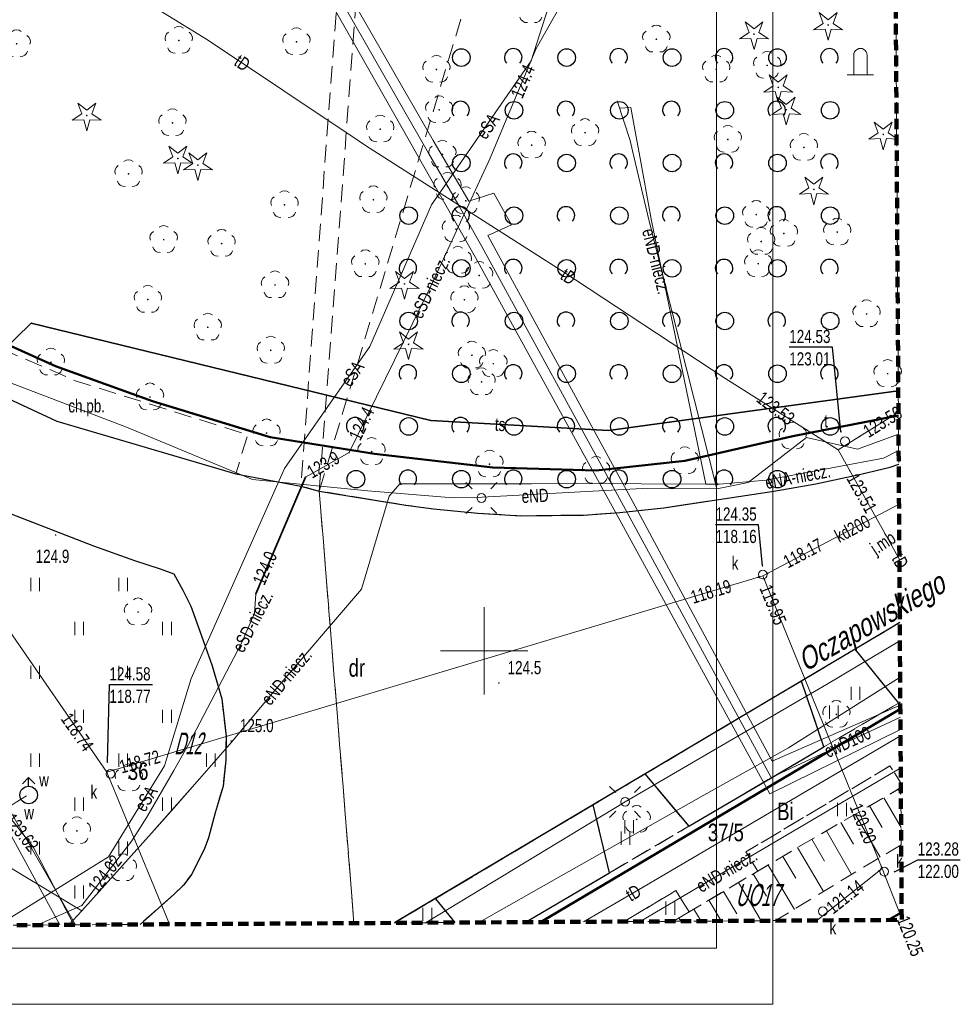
# Model space of a CAD drawing. Header units: millimetres. Extents: x 7464056 to 7464277, y 5957530 to 5957827.
# Tile 15 of 22: x 7464224 to 7464277, y 5957530 to 5957586. Entities that reach past the tile are written whole.
import ezdxf
from ezdxf.enums import TextEntityAlignment as Align

# ---------------------------------------------------------------- set-up
doc = ezdxf.new("R2010")
doc.units = ezdxf.units.MM
doc.header["$MEASUREMENT"] = 0
for name, pattern in [('1.0_0.5', [1.5, 1, -0.5]), ('1.5_0.5', [2, 1.5, -0.5]), ('2', [0.9, 0.6, -0.3]), ('219-500', [0]), ('egug-500', [1, 0.5, -0.5])]:
    doc.linetypes.add(name, pattern=pattern)
doc.layers.get('0').update_dxf_attribs({"color": 2, "linetype": 'CONTINUOUS', "lineweight": 0, "plot": 0})
for name, color, linetype in [('000 Inne (niezydentyfikowane)', 7, 'CONTINUOUS'), ('203-punkt graniczny', 7, 'CONTINUOUS'), ('210-oznaczenie konturu użytku gruntowego', 7, 'CONTINUOUS'), ('218-kontur użytku gruntowego', 7, 'CONTINUOUS'), ('312-budynek ewidencyjny', 7, 'CONTINUOUS'), ('320-blok - kondygnacja nadziemna', 7, 'CONTINUOUS'), ('994-Nazwa ulicy', 7, 'CONTINUOUS'), ('chodnik', 7, 'CONTINUOUS'), ('chodnik-Atr17', 7, 'CONTINUOUS'), ('drzewo iglaste', 7, 'CONTINUOUS'), ('drzewo liściaste', 7, 'CONTINUOUS'), ('hydrant', 7, 'CONTINUOUS'), ('hydrant-Atr17', 7, 'CONTINUOUS'), ('jezdnia', 7, 'CONTINUOUS'), ('jezdnia-Atr17', 7, 'CONTINUOUS'), ('krawężnik', 7, 'CONTINUOUS'), ('latarnia', 7, 'CONTINUOUS'), ('obudowa ochronna przewodu', 7, 'CONTINUOUS'), ('pikieta naturalna', 7, 'CONTINUOUS'), ('pikieta naturalna-Atr2', 7, 'CONTINUOUS'), ('pikieta sztuczna', 7, 'CONTINUOUS'), ('pikieta sztuczna-Atr2', 7, 'CONTINUOUS'), ('pomnik', 7, 'CONTINUOUS'), ('przewód ciepłowniczy', 7, 'CONTINUOUS'), ('przewód ciepłowniczy-Atr1', 7, 'CONTINUOUS'), ('przewód elektroenergetyczny podziemny', 7, 'CONTINUOUS'), ('przewód elektroenergetyczny podziemny-Atr1', 7, 'CONTINUOUS'), ('przewód gazowy', 7, 'CONTINUOUS'), ('przewód kanalizacyjny', 7, 'CONTINUOUS'), ('przewód kanalizacyjny-Atr1', 7, 'CONTINUOUS'), ('przewód telekomunikacyjny podziemny', 7, 'CONTINUOUS'), ('przewód telekomunikacyjny podziemny-Atr1', 7, 'CONTINUOUS'), ('przewód wodociągowy', 7, 'CONTINUOUS'), ('rzedna', 7, 'CONTINUOUS'), ('rzedna-Atr2', 7, 'CONTINUOUS'), ('rzedna-Atr3', 7, 'CONTINUOUS'), ('SIATKA_KWADRATOW', 7, 'CONTINUOUS'), ('skarpa nieumocniona', 7, 'CONTINUOUS'), ('studnia kanalizacyjna', 7, 'CONTINUOUS'), ('studnia kanalizacyjna-Atr17', 7, 'CONTINUOUS'), ('trawnik', 7, 'CONTINUOUS'), ('właz do komory lub kanału - okrągły', 7, 'CONTINUOUS'), ('właz do komory lub kanału - okrągły-Atr17', 7, 'CONTINUOUS'), ('zadrzewienie  zakrzewienie', 7, 'CONTINUOUS'), ('Zakres', 7, 'CONTINUOUS'), ('zasuwa lub zawór-Atr17', 7, 'CONTINUOUS')]:
    doc.layers.add(name, color=color, linetype=linetype)
for name, color, linetype, lineweight in [('211-numer działki ewidencyjnej', 3, 'CONTINUOUS', 30), ('219-działka ewidencyjna', 3, 'CONTINUOUS', 30), ('__A-Tabelka', 7, 'CONTINUOUS', 18)]:
    doc.layers.add(name, color=color, linetype=linetype, lineweight=lineweight)
doc.styles.get("Standard").update_dxf_attribs({"font": 'Working1250', "width": 0.75})

# ---------------------------------------------------------------- blocks, each defined once
blk = doc.blocks.new('203')
at = {"linetype": 'Continuous', "lineweight": 0}
h = blk.add_hatch(color=0, dxfattribs=at)
edge = h.paths.add_edge_path()
edge.add_arc((0, 0), 0.045, 0, 360)
blk = doc.blocks.new('PW01')
at = {"linetype": 'Continuous', "lineweight": 13}
h = blk.add_hatch(color=0, dxfattribs=at)
edge = h.paths.add_edge_path()
edge.add_arc((0, 0), 0.045, 0, 360)
blk = doc.blocks.new('US15')
at = {"color": 0, "linetype": 'Continuous', "lineweight": 13}
blk.add_circle((0, 0), 0.25, dxfattribs=at)
blk = doc.blocks.new('TU04')
at = {"color": 0, "linetype": 'Continuous', "lineweight": 13}
for p, q in [((0, 0), (0, 0.75)), ((0.5, 0), (0.5, 0.75))]:
    blk.add_line(p, q, dxfattribs=at)
blk = doc.blocks.new('OP021')
at = {"linetype": 'Continuous', "lineweight": 13}
h = blk.add_hatch(color=0, dxfattribs=at)
edge = h.paths.add_edge_path()
edge.add_arc((0, 0), 0.05, 0, 360)
at = {"color": 0, "linetype": 'Continuous', "lineweight": 13}
for centre, start, end in [((0, 0.4), 49.272, 130.728), ((-0.38, 0.124), 121.308, 202.548), ((0.38, 0.124), 337.452, 58.692), ((-0.235, -0.324), 193.221, 274.871), ((0.235, -0.324), 265.129, 346.779)]:
    blk.add_arc(centre, 0.4, start, end, dxfattribs=at)
blk = doc.blocks.new('SM01')
at = {"color": 0, "linetype": 'Continuous', "lineweight": 13}
for p, q in [((-0.53, 0.531), (-0.883, 0.884)), ((0.531, 0.531), (0.884, 0.884)), ((-0.53, -0.53), (-0.883, -0.883)), ((0.531, -0.53), (0.884, -0.883))]:
    blk.add_line(p, q, dxfattribs=at)
blk.add_circle((0, 0), 0.25, dxfattribs=at)
blk = doc.blocks.new('OP011')
at = {"linetype": 'Continuous', "lineweight": 13}
h = blk.add_hatch(color=0, dxfattribs=at)
edge = h.paths.add_edge_path()
edge.add_arc((0, 0), 0.05, 0, 360)
at = {"color": 0, "linetype": 'Continuous', "lineweight": 13}
for p, q in [((-0.283, 0.093), (-0.512, 0.706)), ((-0.512, 0.706), (0, 0.299)), ((0, 0.299), (0.512, 0.706)), ((0.512, 0.706), (0.283, 0.093)), ((-0.828, -0.268), (-0.283, 0.093)), ((0.283, 0.093), (0.828, -0.268)), ((-0.175, -0.24), (-0.828, -0.268)), ((0, -0.87), (-0.175, -0.24)), ((0.175, -0.24), (0, -0.87)), ((0.828, -0.268), (0.175, -0.24))]:
    blk.add_line(p, q, dxfattribs=at)
blk = doc.blocks.new('SUWH')
at = {"color": 0, "linetype": 'Continuous'}
for p in [(-0.354, 0.646), (0, 0.5), (0.354, 0.646)]:
    blk.add_line(p, (0, 1), dxfattribs=at)
blk.add_circle((0, 0), 0.5, dxfattribs=at)
blk = doc.blocks.new('OO04')
at = {"color": 0, "linetype": 'Continuous', "lineweight": 13}
for p, q in [((-0.375, 0), (-0.375, 1.1)), ((0.375, 0), (0.375, 1.1)), ((-0.375, 0), (-0.75, 0)), ((0, 0), (-0.375, 0)), ((0.375, 0), (0, 0)), ((0.375, 0), (0.75, 0))]:
    blk.add_line(p, q, dxfattribs=at)
blk.add_arc((0, 1.124), 0.376, 356.305, 183.695, dxfattribs=at)
blk = doc.blocks.new('OTZK1')
at = {"color": 0, "linetype": 'Continuous'}
blk.add_circle((0, 0), 0.5, dxfattribs=at)
blk = doc.blocks.new('OTZK2')
at = {"color": 0, "linetype": 'Continuous'}
blk.add_arc((0, 0), 0.5, 318.85, 221.162, dxfattribs=at)
blk = doc.blocks.new('US22')
at = {"color": 0, "linetype": 'Continuous', "lineweight": 13}
blk.add_circle((0, 0), 0.25, dxfattribs=at)

msp = doc.modelspace()

# ---------------------------------------------------------------- linework, layer by layer
at = {"layer": '000 Inne (niezydentyfikowane)', "color": 7, "linetype": 'Continuous', "lineweight": 13}
for p, q in [((7464272.75, 5957541.64), (7464273.736, 5957539.934)), ((7464273.56, 5957542.11), (7464273.723, 5957541.829)), ((7464271.94, 5957541.17), (7464272.65, 5957539.95)), ((7464271.12, 5957540.7), (7464272.54, 5957538.25)), ((7464270.31, 5957540.23), (7464271.02, 5957539)), ((7464269.49, 5957539.75), (7464270.92, 5957537.27)), ((7464268.66, 5957539.28), (7464269.38, 5957538.03)), ((7464267, 5957538.3), (7464267.74, 5957537.05)), ((7464267.83, 5957538.8), (7464269.31, 5957536.29)), ((7464266.16, 5957537.8), (7464267.66, 5957535.28)), ((7464265.32, 5957537.31), (7464266.07, 5957536.04)), ((7464264.48, 5957536.81), (7464265.774, 5957534.633)), ((7464263.63, 5957536.3), (7464264.39, 5957535.03)), ((7464262.79, 5957535.8), (7464263.489, 5957534.619)), ((7464261.94, 5957535.3), (7464262.348, 5957534.612)), ((7464261.08, 5957534.79), (7464261.19, 5957534.606))]:
    msp.add_line(p, q, dxfattribs=at)
at = {"layer": '000 Inne (niezydentyfikowane)', "color": 56, "linetype": 'Continuous', "lineweight": 50, "flags": 128}
for points in [[(7464273.583, 5957563.4), (7464267.57, 5957562.22), (7464261.42, 5957560.82), (7464256.37, 5957560.26), (7464250.5, 5957560.44), (7464243.75, 5957561.22), (7464237.82, 5957562.16), (7464231.12, 5957564.22), (7464225.6, 5957566.21), (7464220.31, 5957568.58), (7464215.369, 5957570.98), (7464209.991, 5957575.1), (7464205.521, 5957578.87), (7464201.941, 5957582.25), (7464198.51, 5957586.21), (7464195.97, 5957590.71), (7464195.967, 5957590.719), (7464194.89, 5957593.94), (7464248.534, 5957622.926), (7464256.633, 5957609.097), (7464273.22, 5957619.103)], [(7464222.136, 5957534.374), (7464215.369, 5957570.98), (7464220.31, 5957568.58), (7464225.6, 5957566.21), (7464231.12, 5957564.22), (7464237.82, 5957562.16), (7464243.75, 5957561.22), (7464250.5, 5957560.44), (7464256.37, 5957560.26), (7464261.42, 5957560.82), (7464267.57, 5957562.22), (7464273.583, 5957563.4)], [(7464273.692, 5957546.698), (7464253.211, 5957534.558)]]:
    msp.add_lwpolyline(points, dxfattribs=at)
at = {"layer": '000 Inne (niezydentyfikowane)', "color": 56, "linetype": 'Continuous', "lineweight": 13, "flags": 128}
msp.add_lwpolyline([(7464253.211, 5957534.558), (7464273.692, 5957546.698)], dxfattribs=at)
at = {"layer": '218-kontur użytku gruntowego', "color": 3, "linetype": 'egug-500', "lineweight": 18, "flags": 128}
for points in [[(7464220.31, 5957568.58), (7464225.6, 5957566.21)], [(7464225.6, 5957566.21), (7464220.31, 5957568.58)], [(7464225.6, 5957566.21), (7464231.12, 5957564.22)], [(7464231.12, 5957564.22), (7464225.6, 5957566.21)], [(7464231.12, 5957564.22), (7464237.82, 5957562.16)], [(7464237.82, 5957562.16), (7464231.12, 5957564.22)], [(7464267.57, 5957562.22), (7464273.583, 5957563.4)], [(7464273.583, 5957563.4), (7464267.57, 5957562.22)], [(7464237.82, 5957562.16), (7464243.75, 5957561.22)], [(7464243.75, 5957561.22), (7464237.82, 5957562.16)], [(7464261.42, 5957560.82), (7464267.57, 5957562.22)], [(7464267.57, 5957562.22), (7464261.42, 5957560.82)], [(7464243.75, 5957561.22), (7464250.5, 5957560.44)], [(7464250.5, 5957560.44), (7464243.75, 5957561.22)], [(7464256.37, 5957560.26), (7464261.42, 5957560.82)], [(7464261.42, 5957560.82), (7464256.37, 5957560.26)], [(7464250.5, 5957560.44), (7464256.37, 5957560.26)], [(7464256.37, 5957560.26), (7464250.5, 5957560.44)], [(7464244.892, 5957534.509), (7464273.14, 5957551.3)], [(7464273.14, 5957551.3), (7464244.892, 5957534.509)], [(7464273.14, 5957551.3), (7464273.66, 5957551.604)], [(7464273.66, 5957551.604), (7464273.14, 5957551.3)]]:
    msp.add_lwpolyline(points, dxfattribs=at)
at = {"layer": '219-działka ewidencyjna', "linetype": '219-500', "flags": 128}
for points in [[(7464225.6, 5957566.21), (7464220.31, 5957568.58)], [(7464231.12, 5957564.22), (7464225.6, 5957566.21)], [(7464237.82, 5957562.16), (7464231.12, 5957564.22)], [(7464273.583, 5957563.4), (7464267.57, 5957562.22)], [(7464243.75, 5957561.22), (7464237.82, 5957562.16)], [(7464267.57, 5957562.22), (7464261.42, 5957560.82)], [(7464250.5, 5957560.44), (7464243.75, 5957561.22)], [(7464261.42, 5957560.82), (7464256.37, 5957560.26)], [(7464256.37, 5957560.26), (7464250.5, 5957560.44)], [(7464273.14, 5957551.3), (7464244.892, 5957534.509)], [(7464273.66, 5957551.604), (7464273.14, 5957551.3)]]:
    msp.add_lwpolyline(points, dxfattribs=at)
at = {"layer": '312-budynek ewidencyjny', "color": 7, "linetype": 'Continuous', "lineweight": 50, "flags": 128}
msp.add_lwpolyline([(7464273.027, 5957534.676), (7464273.767, 5957535.11)], dxfattribs=at)
at = {"layer": '320-blok - kondygnacja nadziemna', "color": 7, "linetype": 'Continuous', "lineweight": 18, "flags": 128}
msp.add_lwpolyline([(7464273.027, 5957534.676), (7464273.767, 5957535.11)], dxfattribs=at)
at = {"layer": '__A-Tabelka', "ltscale": 5}
for points in [[(7464266.428, 5957826.876), (7464056.428, 5957826.876), (7464056.428, 5957529.876), (7464266.428, 5957529.876)], [(7464263.228, 5957823.676), (7464072.628, 5957823.676), (7464072.628, 5957533.076), (7464263.228, 5957533.076)]]:
    msp.add_lwpolyline(points, close=True, dxfattribs=at)
at = {"layer": 'chodnik', "color": 7, "linetype": '1.0_0.5', "lineweight": 18, "flags": 128}
for points in [[(7464240.61, 5957559.1), (7464244.81, 5957614.89), (7464244.19, 5957623.96), (7464243.06, 5957623.36), (7464243.69, 5957614.81), (7464239.56, 5957559.38)], [(7464220.07, 5957565.67), (7464225.66, 5957563.07), (7464235.85, 5957560.07), (7464236.54, 5957562.3), (7464226.72, 5957565.38), (7464221.13, 5957567.79)]]:
    msp.add_lwpolyline(points, close=True, dxfattribs=at)
for points in [[(7464273.689, 5957547.088), (7464273.59, 5957547.03), (7464269.34, 5957544.53), (7464266.28, 5957542.73), (7464261.65, 5957540.01), (7464257.13, 5957537.36), (7464252.35, 5957534.553)], [(7464257.97, 5957534.586), (7464260.91, 5957536.35), (7464261.67, 5957535.14), (7464265.58, 5957537.46), (7464264.9, 5957538.55), (7464273.1, 5957543.45), (7464273.719, 5957542.484)]]:
    msp.add_lwpolyline(points, dxfattribs=at)
at = {"layer": 'jezdnia', "color": 7, "linetype": '1.5_0.5', "lineweight": 18, "flags": 128}
for points in [[(7464242.586, 5957534.495), (7464240.61, 5957559.1), (7464239.56, 5957559.38), (7464235.85, 5957560.07), (7464225.66, 5957563.07), (7464220.07, 5957565.67), (7464217.1, 5957567.15), (7464215.35, 5957568.13), (7464213.87, 5957569.14), (7464211.66, 5957570.44), (7464210.18, 5957571.38), (7464208.29, 5957572.78), (7464206.24, 5957574.48), (7464204.25, 5957576.69), (7464201.87, 5957579.06), (7464200.34, 5957580.58), (7464198.79, 5957581.93), (7464196.91, 5957584.14), (7464196.84, 5957584.25), (7464195.51, 5957586.18), (7464194.52, 5957587.98), (7464193.96, 5957589.66), (7464193.96, 5957591.03), (7464194.3, 5957592.24), (7464195.46, 5957593.87), (7464193.53, 5957597.77), (7464192.49, 5957597.4), (7464191.04, 5957597.43), (7464190.04, 5957597.51), (7464189.06, 5957597.8), (7464187.91, 5957598.58), (7464187.01, 5957599.52), (7464185.58, 5957601.93), (7464180.91, 5957609.95), (7464176.66, 5957617.25), (7464176.11, 5957618.89), (7464176.11, 5957620.7), (7464176.63, 5957622.32), (7464174.2, 5957626.36), (7464172.67, 5957626.42), (7464171.61, 5957626.96), (7464170.7, 5957627.74), (7464169.84, 5957628.75), (7464166.58, 5957634.38), (7464160.16, 5957645.36), (7464159.53, 5957646.36), (7464159.16, 5957647.83), (7464159.19, 5957649.1), (7464159.45, 5957650.3), (7464160.02, 5957651.39), (7464161.02, 5957652.43), (7464159.37, 5957655.23), (7464158.8, 5957654.97), (7464157.83, 5957654.85), (7464156.56, 5957654.88), (7464155.16, 5957655.37), (7464154.15, 5957655.96), (7464153.27, 5957656.96), (7464152.31, 5957658.39), (7464148.38, 5957665.08), (7464144.09, 5957672.43), (7464138.71, 5957681.55), (7464138.51, 5957682.74), (7464138.71, 5957684.4), (7464139.31, 5957685.79), (7464139.83, 5957686.59), (7464136.07, 5957692.2), (7464134.95, 5957692.08), (7464133.41, 5957692.4), (7464132.27, 5957693.05), (7464131.56, 5957693.69), (7464130.73, 5957694.98), (7464126.37, 5957702.18), (7464126, 5957703.21), (7464125.81, 5957704.71), (7464126.06, 5957706.26), (7464126.54, 5957707.27), (7464127.1, 5957708.06), (7464130.958, 5957710.421)], [(7464200.14, 5957558.72), (7464200.09, 5957560.49), (7464200.68, 5957562.21), (7464201.54, 5957563.59), (7464202.57, 5957564.63), (7464204.23, 5957565.52), (7464206.6, 5957565.61), (7464207.62, 5957565.51), (7464208.24, 5957565.32), (7464209.37, 5957564.83), (7464210.62, 5957564.06), (7464213.5, 5957562.33), (7464216.41, 5957560.66), (7464222.77, 5957557.91), (7464227.76, 5957555.97), (7464230.08, 5957555.14), (7464231.55, 5957554.66), (7464232.32, 5957554.38), (7464232.84, 5957553.46), (7464233.3, 5957552.55), (7464233.62, 5957551.65), (7464234.52, 5957549.14), (7464235.06, 5957547.26), (7464235.3, 5957545.14), (7464235.28, 5957543.78), (7464235.13, 5957542.29), (7464234.69, 5957540.78), (7464234.3, 5957539.36), (7464234.06, 5957538.68), (7464233.33, 5957537.27), (7464232.89, 5957536.68), (7464232.32, 5957536.12), (7464230.405, 5957534.423)], [(7464273.601, 5957560.619), (7464273.11, 5957560.46), (7464271.44, 5957560.05), (7464268.88, 5957559.5), (7464266.49, 5957559.09), (7464260.23, 5957558.14), (7464257.73, 5957557.87), (7464255.65, 5957557.73), (7464252.08, 5957557.69), (7464249.64, 5957557.83), (7464247.11, 5957558.08), (7464245.53, 5957558.3), (7464242.23, 5957558.83), (7464240.61, 5957559.1), (7464242.586, 5957534.495)], [(7464244.897, 5957534.509), (7464245.05, 5957534.6), (7464273.14, 5957551.3), (7464273.66, 5957551.604)], [(7464273.66, 5957551.604), (7464273.14, 5957551.3), (7464271.11, 5957550.09), (7464273.59, 5957547.03), (7464273.689, 5957547.088)], [(7464256.2, 5957541.23), (7464247.22, 5957535.89), (7464248.331, 5957534.529)], [(7464252.35, 5957534.553), (7464257.13, 5957537.36), (7464256.2, 5957541.23)]]:
    msp.add_lwpolyline(points, dxfattribs=at)
msp.add_lwpolyline([(7464268.06, 5957548.28), (7464259.15, 5957542.99), (7464261.65, 5957540.01), (7464266.28, 5957542.73), (7464269.34, 5957544.53)], close=True, dxfattribs=at)
at = {"layer": 'krawężnik', "color": 7, "linetype": 'Continuous', "lineweight": 25, "flags": 128}
for points in [[(7464195.46, 5957593.87), (7464194.3, 5957592.24), (7464193.96, 5957591.03), (7464193.96, 5957589.66), (7464194.52, 5957587.98), (7464195.51, 5957586.18), (7464196.84, 5957584.25), (7464196.91, 5957584.14), (7464198.79, 5957581.93), (7464200.34, 5957580.58), (7464201.87, 5957579.06), (7464204.25, 5957576.69), (7464206.24, 5957574.48), (7464208.29, 5957572.78), (7464210.18, 5957571.38), (7464211.66, 5957570.44), (7464213.87, 5957569.14), (7464215.35, 5957568.13), (7464217.1, 5957567.15), (7464220.07, 5957565.67), (7464225.66, 5957563.07), (7464235.85, 5957560.07), (7464239.56, 5957559.38), (7464240.61, 5957559.1)], [(7464240.61, 5957559.1), (7464242.23, 5957558.83), (7464245.53, 5957558.3), (7464247.11, 5957558.08), (7464249.64, 5957557.83), (7464252.08, 5957557.69), (7464255.65, 5957557.73), (7464257.73, 5957557.87), (7464260.23, 5957558.14), (7464266.49, 5957559.09), (7464268.88, 5957559.5), (7464271.44, 5957560.05), (7464273.11, 5957560.46), (7464273.601, 5957560.619)], [(7464222.77, 5957557.91), (7464227.76, 5957555.97), (7464230.08, 5957555.14), (7464231.55, 5957554.66), (7464232.32, 5957554.38), (7464232.84, 5957553.46), (7464233.3, 5957552.55), (7464233.62, 5957551.65), (7464234.52, 5957549.14), (7464235.06, 5957547.26), (7464235.3, 5957545.14), (7464235.28, 5957543.78), (7464235.13, 5957542.29), (7464234.69, 5957540.78), (7464234.3, 5957539.36), (7464234.06, 5957538.68), (7464233.33, 5957537.27), (7464232.89, 5957536.68), (7464232.32, 5957536.12), (7464230.405, 5957534.423)], [(7464273.66, 5957551.604), (7464273.14, 5957551.3), (7464245.05, 5957534.6), (7464244.897, 5957534.509)], [(7464271.11, 5957550.09), (7464273.59, 5957547.03), (7464273.689, 5957547.088)], [(7464259.15, 5957542.99), (7464261.65, 5957540.01), (7464266.28, 5957542.73), (7464269.34, 5957544.53), (7464268.06, 5957548.28)], [(7464252.35, 5957534.553), (7464257.13, 5957537.36), (7464256.2, 5957541.23)], [(7464247.22, 5957535.89), (7464248.331, 5957534.529)]]:
    msp.add_lwpolyline(points, dxfattribs=at)
at = {"layer": 'obudowa ochronna przewodu', "color": 7, "linetype": 'Continuous', "lineweight": 35, "flags": 128}
for points in [[(7464273.574, 5957564.802), (7464257.08, 5957562.54), (7464246.96, 5957563.12), (7464224.21, 5957568.66), (7464196.9, 5957541.96), (7464194.53, 5957540.62), (7464196.178, 5957534.221)], [(7464273.574, 5957564.802), (7464257.08, 5957562.54), (7464246.96, 5957563.12), (7464224.21, 5957568.66), (7464196.9, 5957541.96), (7464194.53, 5957540.62), (7464196.178, 5957534.221)], [(7464273.574, 5957564.802), (7464257.08, 5957562.54), (7464246.96, 5957563.12), (7464224.21, 5957568.66), (7464196.9, 5957541.96), (7464194.53, 5957540.62), (7464196.178, 5957534.221)], [(7464273.574, 5957564.802), (7464257.08, 5957562.54), (7464246.96, 5957563.12), (7464224.21, 5957568.66), (7464196.9, 5957541.96), (7464194.53, 5957540.62), (7464196.178, 5957534.221)], [(7464237, 5957553.24), (7464239.83, 5957559.89)]]:
    msp.add_lwpolyline(points, dxfattribs=at)
at = {"layer": 'przewód ciepłowniczy', "color": 212, "linetype": 'Continuous', "lineweight": 18, "flags": 128}
for points in [[(7464273.69, 5957546.911), (7464266.4, 5957543.72), (7464258.46, 5957558.48), (7464250.21, 5957573.64), (7464251.55, 5957574.26), (7464250.54, 5957576.05), (7464249.13, 5957575.6), (7464247.1, 5957579.06), (7464239.37, 5957592.49), (7464232.49, 5957604.23), (7464232.32, 5957604.14), (7464217.13, 5957595.39)], [(7464273.695, 5957546.216), (7464266.33, 5957542.79), (7464257.93, 5957558.26), (7464249.86, 5957573.02), (7464248.55, 5957575.35), (7464246.83, 5957578.34), (7464238.87, 5957592.25), (7464236.62, 5957596.16), (7464233.17, 5957602.13), (7464232.31, 5957603.57), (7464227.83, 5957600.95), (7464217.48, 5957594.89), (7464215.57, 5957593.93), (7464210.66, 5957591.13), (7464200.58, 5957586.82), (7464197.32, 5957593.26)], [(7464196.5, 5957593.62), (7464200.42, 5957585.95), (7464210.89, 5957590.62), (7464217.83, 5957594.39), (7464232.12, 5957602.91), (7464232.32, 5957602.6), (7464232.82, 5957601.8), (7464245.73, 5957579.06), (7464246.17, 5957578.28), (7464249.5, 5957572.39), (7464257.4, 5957558.03), (7464266.26, 5957541.85), (7464273.699, 5957545.523)]]:
    msp.add_lwpolyline(points, dxfattribs=at)
at = {"layer": 'przewód elektroenergetyczny podziemny', "color": 1, "linetype": 'Continuous', "lineweight": 18, "flags": 128}
for points in [[(7464224.53, 5957534.389), (7464227.1, 5957535.51), (7464229.94, 5957539.18), (7464230.8, 5957540.53), (7464232.32, 5957543.18), (7464233.16, 5957544.66), (7464236.18, 5957550.44), (7464236.93, 5957552.14), (7464237, 5957553.24), (7464239.83, 5957559.89), (7464242.31, 5957561.29), (7464246.96, 5957570.77), (7464250.33, 5957578.05), (7464250.75, 5957579.06), (7464252.95, 5957584.3), (7464261.01, 5957598.51), (7464264.09, 5957603.25), (7464268.49, 5957607.37), (7464270.47, 5957607.71), (7464270.86, 5957608.37), (7464269.92, 5957609.95), (7464267.72, 5957610.31), (7464264.33, 5957617.08)], [(7464254.6, 5957589.65), (7464252.67, 5957583.59)], [(7464252.67, 5957583.59), (7464247, 5957575.39)], [(7464257.57, 5957581.32), (7464258.31, 5957579.06)], [(7464257.72, 5957580.89), (7464258.35, 5957580.93), (7464258.68, 5957579.06), (7464258.82, 5957578.36), (7464259.52, 5957574.49), (7464262.62, 5957559.49)], [(7464258.31, 5957579.06), (7464258.45, 5957578.47), (7464259.39, 5957574.46), (7464263.25, 5957559.23)], [(7464258.68, 5957579.06), (7464258.82, 5957578.36)], [(7464247, 5957575.39), (7464243.49, 5957567.33)], [(7464214.44, 5957569.66), (7464216.26, 5957568.72), (7464218.47, 5957567.39), (7464219.97, 5957566.49), (7464221.72, 5957565.76), (7464229.63, 5957562.73), (7464232.32, 5957561.61), (7464236.81, 5957559.75), (7464243.38, 5957559.11), (7464248.23, 5957558.72), (7464249.88, 5957558.75), (7464258.99, 5957559.25), (7464263.25, 5957559.23), (7464265.03, 5957559.58), (7464268.35, 5957562.14), (7464271.26, 5957561.49), (7464273.59, 5957562.34)], [(7464243.49, 5957567.33), (7464238.62, 5957560.38)], [(7464273.596, 5957561.406), (7464272.73, 5957560.96)], [(7464272.73, 5957560.96), (7464266.05, 5957559.71)], [(7464238.62, 5957560.38), (7464233.31, 5957548.43), (7464231.79, 5957543.45)], [(7464266.05, 5957559.71), (7464263.38, 5957559.49)], [(7464226.352, 5957534.399), (7464227.09, 5957535.2), (7464231.05, 5957539.62), (7464232.32, 5957541.05), (7464233.66, 5957542.56), (7464232.32, 5957541.05), (7464231.05, 5957539.62), (7464233.66, 5957542.56), (7464235.52, 5957544.69), (7464238.14, 5957547.81), (7464243.01, 5957553.52), (7464244.59, 5957558.8), (7464245.19, 5957559.51), (7464252.7, 5957559.51), (7464255.25, 5957559.52), (7464262.62, 5957559.49), (7464263.38, 5957559.49)], [(7464246.658, 5957534.52), (7464258.02, 5957541.4), (7464269.49, 5957548.09), (7464273.666, 5957550.578)], [(7464227.09, 5957535.2), (7464217.28, 5957541.1), (7464211.54, 5957544.52), (7464210.32, 5957545.57)], [(7464231.79, 5957543.45), (7464228.61, 5957538.28)], [(7464258.878, 5957534.592), (7464264.54, 5957537.93), (7464273.714, 5957543.337)], [(7464228.61, 5957538.28), (7464222.95, 5957534.77), (7464221.352, 5957534.37)]]:
    msp.add_lwpolyline(points, dxfattribs=at)
at = {"layer": 'przewód gazowy', "color": 52, "linetype": 'Continuous', "lineweight": 18, "flags": 128}
for points in [[(7464209.81, 5957563.66), (7464213.45, 5957557.42), (7464221.73, 5957543.31), (7464222.63, 5957540.98), (7464224.34, 5957538.8), (7464226.628, 5957534.401)], [(7464226.727, 5957534.402), (7464210.55, 5957562.6)]]:
    msp.add_lwpolyline(points, dxfattribs=at)
at = {"layer": 'przewód kanalizacyjny', "color": 34, "linetype": 'Continuous', "lineweight": 18, "flags": 128}
for points in [[(7464175.46, 5957556.7), (7464217.76, 5957558.67), (7464228.52, 5957543.1), (7464232.32, 5957544.24), (7464265.87, 5957554.27)], [(7464265.87, 5957554.27), (7464273.616, 5957558.359)], [(7464265.87, 5957554.27), (7464272.65, 5957537.61), (7464273.67, 5957535.05)], [(7464228.52, 5957543.1), (7464232.088, 5957534.433)], [(7464272.65, 5957537.61), (7464268.935, 5957534.651)]]:
    msp.add_lwpolyline(points, dxfattribs=at)
at = {"layer": 'przewód telekomunikacyjny podziemny', "color": 30, "linetype": 'Continuous', "lineweight": 18, "flags": 128}
for points in [[(7464212.63, 5957597.41), (7464213.07, 5957597.16), (7464228.01, 5957588.62), (7464232.32, 5957585.97), (7464234.24, 5957584.79), (7464242.83, 5957579.06), (7464243.25, 5957578.78), (7464254.41, 5957571.63), (7464263.69, 5957565.52), (7464270.15, 5957561.44)], [(7464273.574, 5957564.802), (7464257.08, 5957562.54), (7464246.96, 5957563.12), (7464224.21, 5957568.66), (7464196.9, 5957541.96), (7464194.53, 5957540.62), (7464196.178, 5957534.221)], [(7464273.636, 5957555.202), (7464270.15, 5957561.44), (7464273.582, 5957563.579)], [(7464255.652, 5957534.573), (7464258.79, 5957536.4), (7464273.702, 5957545.167)]]:
    msp.add_lwpolyline(points, dxfattribs=at)
at = {"layer": 'przewód wodociągowy', "color": 5, "linetype": 'Continuous', "lineweight": 18, "flags": 128}
for points in [[(7464216.4, 5957551.47), (7464218.66, 5957547.41), (7464222.37, 5957540.74), (7464225.31, 5957535.37), (7464225.841, 5957534.396)], [(7464249.7, 5957534.538), (7464254.39, 5957537.19), (7464262.5, 5957541.79), (7464267.33, 5957544.48), (7464273.68, 5957548.495)], [(7464222.37, 5957540.74), (7464223.35, 5957541.38), (7464223.94, 5957541.74)]]:
    msp.add_lwpolyline(points, dxfattribs=at)
at = {"layer": 'rzedna-Atr2', "color": 7, "flags": 128}
for points in [[(7464270.31, 5957562.47), (7464269.82, 5957567.29), (7464267.367, 5957567.29)], [(7464265.84, 5957554.84), (7464265.62, 5957557.18), (7464263.167, 5957557.18)], [(7464228.55, 5957543.66), (7464228.66, 5957548.08), (7464231.113, 5957548.08)], [(7464273.36, 5957537.42), (7464274.68, 5957538.11), (7464277.106, 5957538.11)]]:
    msp.add_lwpolyline(points, dxfattribs=at)
at = {"layer": 'SIATKA_KWADRATOW', "color": 7, "const_width": 0.065}
for points in [[(7464250, 5957547.5), (7464250, 5957552.5)], [(7464247.5, 5957550), (7464252.5, 5957550)]]:
    msp.add_lwpolyline(points, dxfattribs=at)
at = {"layer": 'SIATKA_KWADRATOW', "color": 7}
msp.add_point((7464250, 5957550), dxfattribs=at)
at = {"layer": 'skarpa nieumocniona', "color": 7, "linetype": '1.0_0.5', "lineweight": 18, "flags": 128}
msp.add_lwpolyline([(7464273.74, 5957538.95), (7464272.24, 5957538.07), (7464266.59, 5957534.64), (7464260.77, 5957534.6), (7464267.87, 5957538.82), (7464273.72, 5957542.2)], close=True, dxfattribs=at)
msp.add_lwpolyline([(7464273.74, 5957538.95), (7464272.24, 5957538.07), (7464266.59, 5957534.64), (7464260.77, 5957534.6), (7464267.87, 5957538.82), (7464273.72, 5957542.2)], close=True, dxfattribs=at)
at = {"layer": 'trawnik', "color": 7, "linetype": '1.0_0.5', "lineweight": 18, "flags": 128}
for points in [[(7464207.62, 5957565.51), (7464208.24, 5957565.32), (7464209.37, 5957564.83), (7464210.62, 5957564.06), (7464213.5, 5957562.33), (7464216.41, 5957560.66), (7464222.77, 5957557.91), (7464227.76, 5957555.97), (7464230.08, 5957555.14), (7464231.55, 5957554.66), (7464232.32, 5957554.38), (7464232.84, 5957553.46), (7464233.3, 5957552.55), (7464233.62, 5957551.65), (7464234.52, 5957549.14), (7464235.06, 5957547.26), (7464235.3, 5957545.14), (7464235.28, 5957543.78), (7464235.13, 5957542.29), (7464234.69, 5957540.78), (7464234.3, 5957539.36), (7464234.06, 5957538.68), (7464233.33, 5957537.27), (7464232.89, 5957536.68), (7464232.32, 5957536.12), (7464230.4, 5957534.42), (7464209.01, 5957534.3), (7464207.63, 5957536.11), (7464206.47, 5957538.08), (7464205.76, 5957540.98), (7464204.43, 5957545.94), (7464202.96, 5957550.15), (7464201.41, 5957554.33), (7464200.25, 5957557.87), (7464200.14, 5957558.72), (7464200.09, 5957560.49), (7464200.68, 5957562.21), (7464201.54, 5957563.59), (7464202.57, 5957564.63), (7464204.23, 5957565.52), (7464206.6, 5957565.61)], [(7464273.59, 5957547.03), (7464271.11, 5957550.09), (7464268.06, 5957548.28), (7464269.34, 5957544.53)], [(7464273.72, 5957542.48), (7464273.72, 5957542.21), (7464267.87, 5957538.82), (7464265.58, 5957537.46), (7464264.9, 5957538.55), (7464273.1, 5957543.45)], [(7464257.13, 5957537.36), (7464261.65, 5957540.01), (7464259.15, 5957542.99), (7464256.2, 5957541.23)], [(7464261.67, 5957535.14), (7464260.77, 5957534.6), (7464257.97, 5957534.59), (7464260.91, 5957536.35)], [(7464248.33, 5957534.53), (7464244.89, 5957534.51), (7464245.05, 5957534.6), (7464247.22, 5957535.89)]]:
    msp.add_lwpolyline(points, close=True, dxfattribs=at)
at = {"layer": 'zadrzewienie  zakrzewienie', "color": 7, "linetype": '1.0_0.5', "lineweight": 18, "flags": 128}
msp.add_lwpolyline([(7464273.43, 5957587.23), (7464273.6, 5957560.62), (7464273.11, 5957560.46), (7464271.44, 5957560.05), (7464268.88, 5957559.5), (7464266.49, 5957559.09), (7464260.23, 5957558.14), (7464257.73, 5957557.87), (7464255.65, 5957557.73), (7464252.08, 5957557.69), (7464249.64, 5957557.83), (7464247.11, 5957558.08), (7464245.53, 5957558.3), (7464242.23, 5957558.83), (7464240.61, 5957559.1), (7464251.61, 5957595.78)], close=True, dxfattribs=at)
at = {"layer": 'Zakres', "color": 134, "linetype": '2', "lineweight": 90, "flags": 128}
msp.add_lwpolyline([(7464273.07, 5957642.1), (7464173.57, 5957639.94), (7464098.51, 5957764.09), (7464073.29, 5957749.31), (7464127.02, 5957656.52), (7464126.84, 5957638.93), (7464125.08, 5957533.8), (7464273.77, 5957534.68)], close=True, dxfattribs=at)

# ---------------------------------------------------------------- block references
at = {"layer": '203-punkt graniczny', "color": 7, "linetype": 'Continuous', "lineweight": 18}
for p in [(7464225.6, 5957566.21), (7464231.12, 5957564.22), (7464237.82, 5957562.16), (7464267.57, 5957562.22), (7464243.75, 5957561.22), (7464261.42, 5957560.82), (7464250.5, 5957560.44), (7464256.37, 5957560.26), (7464273.14, 5957551.3)]:
    msp.add_blockref('203', p, dxfattribs=at)
at = {"layer": 'drzewo iglaste', "color": 94, "linetype": 'Continuous', "lineweight": 18}
for p in [(7464269.58, 5957585.63), (7464265.36, 5957585.11), (7464266.74, 5957582.08), (7464267.2, 5957580.81), (7464227.37, 5957580.48), (7464272.72, 5957579.4), (7464232.56, 5957578.03), (7464233.7, 5957577.65), (7464268.77, 5957576.27), (7464245.46, 5957570.89), (7464245.69, 5957567.45)]:
    msp.add_blockref('OP011', p, dxfattribs=at)
at = {"layer": 'drzewo liściaste', "color": 94, "linetype": 'Continuous', "lineweight": 18}
for p in [(7464252.66, 5957586.49), (7464223.38, 5957584.56), (7464232.61, 5957584.75), (7464239.31, 5957584.67), (7464259.8, 5957584.82), (7464247.28, 5957583.1), (7464263.21, 5957583.11), (7464266.11, 5957583.33), (7464247.44, 5957580.8), (7464232.25, 5957580.06), (7464244.08, 5957579.7), (7464255.74, 5957579.5), (7464263.87, 5957579.11), (7464252.7, 5957578.79), (7464268.2, 5957578.66), (7464247.62, 5957578.27), (7464229.75, 5957577.16), (7464247.91, 5957576.43), (7464243.69, 5957575.68), (7464248.95, 5957575.62), (7464238.63, 5957575.39), (7464265.49, 5957574.84), (7464248.39, 5957574.01), (7464231.75, 5957573.41), (7464267.06, 5957573.76), (7464270.1, 5957573.84), (7464235.05, 5957573.19), (7464265.77, 5957573.3), (7464248.5, 5957572.23), (7464243.23, 5957572.03), (7464265.6, 5957572.04), (7464249.71, 5957571.37), (7464238.09, 5957570.83), (7464230.85, 5957570), (7464248.87, 5957569.99), (7464271.77, 5957569.18), (7464234.26, 5957568.42), (7464237.85, 5957567.11), (7464249.3, 5957566.83), (7464225.33, 5957566.43), (7464250.52, 5957566.35), (7464272.97, 5957565.78), (7464249.85, 5957565.31), (7464230.97, 5957564.45), (7464237.61, 5957562.4), (7464267.57, 5957562.22), (7464243.59, 5957561.34), (7464250.3, 5957560.63), (7464261.42, 5957560.82), (7464256.37, 5957560.26), (7464230.29, 5957552.21), (7464270.05, 5957546.38), (7464229.76, 5957542.76), (7464258.68, 5957540.4), (7464226.81, 5957539.75), (7464229.43, 5957537.64)]:
    msp.add_blockref('OP021', p, dxfattribs=at)
at = {"layer": 'hydrant', "color": 5, "linetype": 'Continuous', "lineweight": 18}
msp.add_blockref('SUWH', (7464224.06, 5957541.79), dxfattribs=at)
at = {"layer": 'latarnia', "color": 7, "linetype": 'Continuous', "lineweight": 18}
for p in [(7464249.84, 5957558.7), (7464258.02, 5957541.4)]:
    msp.add_blockref('SM01', p, dxfattribs=at)
at = {"layer": 'pikieta naturalna', "color": 7, "linetype": 'Continuous', "lineweight": 13}
for p in [(7464225.6, 5957556.59), (7464235.59, 5957544.87)]:
    msp.add_blockref('PW01', p, dxfattribs=at)
at = {"layer": 'pikieta sztuczna', "color": 7, "linetype": 'Continuous', "lineweight": 13}
msp.add_blockref('PW01', (7464250.83, 5957548.17), dxfattribs=at)
at = {"layer": 'pomnik', "color": 7, "linetype": 'Continuous', "lineweight": 18}
msp.add_blockref('OO04', (7464271.42, 5957582.8), dxfattribs=at)
at = {"layer": 'rzedna', "color": 1, "linetype": 'Continuous', "lineweight": 18}
for p in [(7464252.95, 5957584.3), (7464242.31, 5957561.29), (7464239.83, 5957559.89), (7464237, 5957553.24), (7464227.1, 5957535.51)]:
    msp.add_blockref('PW01', p, dxfattribs=at)
at = {"layer": 'rzedna', "color": 7, "linetype": 'Continuous', "lineweight": 18}
for p in [(7464268.36, 5957562.57), (7464265.6, 5957554.19), (7464265.96, 5957554.05), (7464266.15, 5957554.42), (7464228.47, 5957543.17), (7464228.92, 5957543.22), (7464272.62, 5957537.69), (7464272.84, 5957537.14)]:
    msp.add_blockref('PW01', p, dxfattribs=at)
at = {"layer": 'rzedna', "color": 30, "linetype": 'Continuous', "lineweight": 18, "rotation": 214.55}
msp.add_blockref('PW01', (7464270.31, 5957562.47), dxfattribs=at)
at = {"layer": 'rzedna', "color": 30, "linetype": 'Continuous', "lineweight": 18}
for p in [(7464271.37, 5957562.2), (7464270.81, 5957560.25)]:
    msp.add_blockref('PW01', p, dxfattribs=at)
at = {"layer": 'rzedna', "color": 34, "linetype": 'Continuous', "lineweight": 18}
for p in [(7464265.84, 5957554.84), (7464228.55, 5957543.66), (7464272.47, 5957537.47), (7464273.36, 5957537.42)]:
    msp.add_blockref('PW01', p, dxfattribs=at)
at = {"layer": 'rzedna', "color": 52, "linetype": 'Continuous', "lineweight": 18}
msp.add_blockref('PW01', (7464224.34, 5957538.8), dxfattribs=at)
at = {"layer": 'studnia kanalizacyjna', "color": 34, "linetype": 'Continuous', "lineweight": 18}
for p in [(7464265.86, 5957554.34), (7464228.72, 5957543), (7464272.77, 5957537.43), (7464269.28, 5957535.17)]:
    msp.add_blockref('US15', p, dxfattribs=at)
at = {"layer": 'trawnik', "color": 7, "linetype": 'Continuous', "lineweight": 18}
for p in [(7464224.189, 5957553.399), (7464229.189, 5957553.399), (7464226.689, 5957550.899), (7464231.689, 5957550.899), (7464224.189, 5957548.399), (7464229.189, 5957548.399), (7464270.888, 5957547.205), (7464269.659, 5957546.129), (7464226.689, 5957545.899), (7464231.689, 5957545.899), (7464224.189, 5957543.399), (7464229.189, 5957543.399), (7464234.189, 5957543.399), (7464226.689, 5957540.899), (7464231.689, 5957540.899), (7464270.123, 5957540.591), (7464270.123, 5957540.591), (7464258.002, 5957539.603), (7464257.799, 5957538.959), (7464224.189, 5957538.399), (7464229.189, 5957538.399), (7464226.689, 5957535.899), (7464260.348, 5957534.976), (7464246.514, 5957534.625)]:
    msp.add_blockref('TU04', p, dxfattribs=at)
at = {"layer": 'właz do komory lub kanału - okrągły', "color": 7, "linetype": 'Continuous', "lineweight": 18, "rotation": 214.55}
msp.add_blockref('US22', (7464270.54, 5957561.93), dxfattribs=at)
at = {"layer": 'zadrzewienie  zakrzewienie', "color": 7, "linetype": 'Continuous', "lineweight": 18}
for name, p in [('OTZK1', (7464248.696, 5957583.776)), ('OTZK2', (7464251.654, 5957583.787)), ('OTZK1', (7464254.696, 5957583.776)), ('OTZK2', (7464257.654, 5957583.787)), ('OTZK1', (7464260.696, 5957583.776)), ('OTZK2', (7464263.654, 5957583.787)), ('OTZK1', (7464266.696, 5957583.776)), ('OTZK2', (7464269.654, 5957583.787)), ('OTZK2', (7464248.654, 5957580.787)), ('OTZK1', (7464251.696, 5957580.776)), ('OTZK2', (7464254.654, 5957580.787)), ('OTZK1', (7464257.696, 5957580.776)), ('OTZK2', (7464260.654, 5957580.787)), ('OTZK1', (7464263.696, 5957580.776)), ('OTZK2', (7464266.654, 5957580.787)), ('OTZK1', (7464269.696, 5957580.776)), ('OTZK1', (7464248.696, 5957577.776)), ('OTZK2', (7464251.654, 5957577.787)), ('OTZK1', (7464254.696, 5957577.776)), ('OTZK2', (7464257.654, 5957577.787)), ('OTZK1', (7464260.696, 5957577.776)), ('OTZK2', (7464263.654, 5957577.787)), ('OTZK1', (7464266.696, 5957577.776)), ('OTZK2', (7464269.654, 5957577.787)), ('OTZK1', (7464245.696, 5957574.776)), ('OTZK2', (7464248.654, 5957574.787)), ('OTZK1', (7464251.696, 5957574.776)), ('OTZK2', (7464254.654, 5957574.787)), ('OTZK1', (7464257.696, 5957574.776)), ('OTZK2', (7464260.654, 5957574.787)), ('OTZK1', (7464263.696, 5957574.776)), ('OTZK2', (7464266.654, 5957574.787)), ('OTZK1', (7464269.696, 5957574.776)), ('OTZK2', (7464245.654, 5957571.787)), ('OTZK1', (7464248.696, 5957571.776)), ('OTZK2', (7464251.654, 5957571.787)), ('OTZK1', (7464254.696, 5957571.776)), ('OTZK2', (7464257.654, 5957571.787)), ('OTZK1', (7464260.696, 5957571.776)), ('OTZK2', (7464263.654, 5957571.787)), ('OTZK1', (7464266.696, 5957571.776)), ('OTZK2', (7464269.654, 5957571.787)), ('OTZK1', (7464245.696, 5957568.776)), ('OTZK2', (7464248.654, 5957568.787)), ('OTZK1', (7464251.696, 5957568.776)), ('OTZK2', (7464254.654, 5957568.787)), ('OTZK1', (7464257.696, 5957568.776)), ('OTZK2', (7464260.654, 5957568.787)), ('OTZK1', (7464263.696, 5957568.776)), ('OTZK2', (7464266.654, 5957568.787)), ('OTZK1', (7464269.696, 5957568.776)), ('OTZK2', (7464245.654, 5957565.787)), ('OTZK2', (7464251.654, 5957565.787)), ('OTZK2', (7464257.654, 5957565.787)), ('OTZK2', (7464263.654, 5957565.787)), ('OTZK2', (7464269.654, 5957565.787)), ('OTZK1', (7464248.696, 5957565.776)), ('OTZK1', (7464254.696, 5957565.776)), ('OTZK1', (7464260.696, 5957565.776)), ('OTZK1', (7464266.696, 5957565.776)), ('OTZK2', (7464242.654, 5957562.787)), ('OTZK1', (7464245.696, 5957562.776)), ('OTZK2', (7464248.654, 5957562.787)), ('OTZK1', (7464251.696, 5957562.776)), ('OTZK2', (7464254.654, 5957562.787)), ('OTZK1', (7464257.696, 5957562.776)), ('OTZK2', (7464260.654, 5957562.787)), ('OTZK1', (7464263.696, 5957562.776)), ('OTZK2', (7464266.654, 5957562.787)), ('OTZK1', (7464269.696, 5957562.776)), ('OTZK1', (7464242.696, 5957559.776)), ('OTZK2', (7464245.654, 5957559.787)), ('OTZK1', (7464248.696, 5957559.776)), ('OTZK2', (7464251.654, 5957559.787)), ('OTZK1', (7464254.696, 5957559.776)), ('OTZK2', (7464257.654, 5957559.787)), ('OTZK1', (7464260.696, 5957559.776)), ('OTZK2', (7464263.654, 5957559.787)), ('OTZK1', (7464266.696, 5957559.776))]:
    msp.add_blockref(name, p, dxfattribs=at)

# ---------------------------------------------------------------- texts
at = {"layer": '000 Inne (niezydentyfikowane)', "color": 56, "linetype": 'Continuous', "lineweight": 13, "oblique": 15}
for s, width, p in [('D12', 0.51, (7464232.35, 5957544.1)), ('UO17', 0.571, (7464264.31, 5957535.47))]:
    msp.add_text(s, height=1.25, dxfattribs=dict(at, width=width)).set_placement(p)
at = {"layer": '210-oznaczenie konturu użytku gruntowego', "color": 3, "linetype": 'Continuous', "lineweight": 18, "width": 0.79}
for s, p in [('dr', (7464242.28, 5957548.53)), ('Bi', (7464266.68, 5957540.36))]:
    msp.add_text(s, height=1, dxfattribs=at).set_placement(p)
at = {"layer": '211-numer działki ewidencyjnej', "color": 7, "linetype": 'Continuous', "lineweight": 18, "width": 0.79}
for s, p in [('36', (7464229.71, 5957542.65)), ('37/5', (7464262.73, 5957539.16))]:
    msp.add_text(s, height=1, dxfattribs=at).set_placement(p)
at = {"layer": '994-Nazwa ulicy', "color": 7, "linetype": 'Continuous', "lineweight": 25, "oblique": 15, "width": 0.79}
msp.add_text('Oczapowskiego', height=1.25, rotation=29.908, dxfattribs=at).set_placement((7464267.66, 5957549.87), align=Align.TOP_LEFT)
at = {"layer": 'chodnik-Atr17', "color": 7, "width": 0.765}
msp.add_text('ch.pb.', height=0.75, dxfattribs=at).set_placement((7464226.32, 5957563.57))
at = {"layer": 'hydrant-Atr17', "color": 5, "width": 0.765}
msp.add_text('w', height=0.75, dxfattribs=at).set_placement((7464224.66, 5957542.28))
at = {"layer": 'jezdnia-Atr17', "color": 7, "width": 0.765}
msp.add_text('j.mb.', height=0.75, rotation=33.288, dxfattribs=at).set_placement((7464272.09, 5957555.75), align=Align.MIDDLE_LEFT)
msp.add_text('j.mb.', height=0.75, rotation=33.288, dxfattribs=at).set_placement((7464272.09, 5957555.75), align=Align.MIDDLE_LEFT)
at = {"layer": 'pikieta naturalna-Atr2', "color": 7, "width": 0.765}
for s, p in [('124.9', (7464224.46, 5957555.01)), ('125.0', (7464236.09, 5957545.37))]:
    msp.add_text(s, height=0.75, dxfattribs=at).set_placement(p)
at = {"layer": 'pikieta sztuczna-Atr2', "color": 7, "width": 0.765}
msp.add_text('124.5', height=0.75, dxfattribs=at).set_placement((7464251.33, 5957548.67))
at = {"layer": 'przewód ciepłowniczy-Atr1', "color": 212, "width": 0.765}
msp.add_text('cwD100', height=0.75, rotation=24.947, dxfattribs=at).set_placement((7464269.43, 5957544.23), align=Align.MIDDLE_LEFT)
at = {"layer": 'przewód elektroenergetyczny podziemny-Atr1', "color": 1, "width": 0.765}
for s, rotation, p in [('eSA', 55.38, (7464250.09, 5957579.06)), ('eND-niecz.', 284.13, (7464258.98, 5957573.93)), ('eSA', 54.98, (7464242.38, 5957564.97)), ('eNA-niecz.', 10.57, (7464266.08, 5957559.21)), ('eND', 3.17, (7464252.15, 5957558.41)), ('eSA', 58.41, (7464230.68, 5957540.77))]:
    msp.add_text(s, height=0.75, rotation=rotation, dxfattribs=at).set_placement(p)
for s, rotation, p in [('eSD-niecz.', 63.872, (7464246.1, 5957569.01)), ('eSD-niecz.', 62.413, (7464235.95, 5957550.01)), ('eND-niecz.', 49.979, (7464237.52, 5957547.07)), ('eND-niecz.', 30.524, (7464262.17, 5957536.53))]:
    msp.add_text(s, height=0.75, rotation=rotation, dxfattribs=at).set_placement(p, align=Align.MIDDLE_LEFT)
at = {"layer": 'przewód kanalizacyjny-Atr1', "color": 34, "width": 0.765}
msp.add_text('kd200', height=0.75, rotation=27.83, dxfattribs=at).set_placement((7464270.04, 5957556.47), align=Align.MIDDLE_LEFT)
at = {"layer": 'przewód telekomunikacyjny podziemny-Atr1', "color": 30, "width": 0.765}
for rotation, p in [(326.289, (7464235.7, 5957583.38)), (326.91, (7464254.27, 5957571.21))]:
    msp.add_text('tD', height=0.75, rotation=rotation, dxfattribs=at).set_placement(p)
for s, rotation, p in [('ts', 356.72, (7464250.61, 5957562.91)), ('tD', -60.8, (7464273.5, 5957555.44)), ('tD', -60.8, (7464273.5, 5957555.44)), ('tD', 30.21, (7464258.16, 5957536.03)), ('tD', 30.21, (7464258.16, 5957536.03))]:
    msp.add_text(s, height=0.75, rotation=rotation, dxfattribs=at).set_placement(p, align=Align.MIDDLE_LEFT)
at = {"layer": 'rzedna-Atr2', "color": 1, "width": 0.765}
for s, rotation, p in [('124.4', 67.23, (7464252.17, 5957581.39)), ('124.4', 64.41, (7464242.94, 5957561.91)), ('123.9', 30.46, (7464240.2, 5957559.79)), ('124.0', 66.94, (7464237.48, 5957553.68)), ('124.02', 52.34, (7464227.98, 5957536.14))]:
    msp.add_text(s, height=0.75, rotation=rotation, dxfattribs=at).set_placement(p)
at = {"layer": 'rzedna-Atr2', "color": 30, "width": 0.765}
msp.add_text('124.53', height=0.75, dxfattribs=at).set_placement((7464267.367, 5957567.298), align=Align.BOTTOM_LEFT)
at = {"layer": 'rzedna-Atr2', "color": 7, "width": 0.765}
for s, rotation, p in [('123.53', 322.59, (7464265.44, 5957564.23)), ('123.56', 31.94, (7464271.88, 5957562.1)), ('123.51', 299.2, (7464270.6, 5957559.82)), ('118.17', 27.8, (7464267.29, 5957554.68)), ('118.19', 17.07, (7464261.9, 5957552.67)), ('119.95', 292.12, (7464265.66, 5957553.57)), ('118.74', 304.9, (7464225.86, 5957546.12)), ('118.72', 15.74, (7464229.36, 5957543.01)), ('120.20', 292.12, (7464270.79, 5957541.11)), ('120.25', 292.01, (7464273.47, 5957534.71))]:
    msp.add_text(s, height=0.75, rotation=rotation, dxfattribs=at).set_placement(p)
at = {"layer": 'rzedna-Atr2', "color": 34, "width": 0.765}
for s, p in [('124.35', (7464263.167, 5957557.188)), ('124.58', (7464228.66, 5957548.088)), ('123.28', (7464274.68, 5957538.118))]:
    msp.add_text(s, height=0.75, dxfattribs=at).set_placement(p, align=Align.BOTTOM_LEFT)
at = {"layer": 'rzedna-Atr2', "color": 40, "width": 0.765}
msp.add_text('123.62', height=0.75, rotation=308.11, dxfattribs=at).set_placement((7464222.95, 5957540.58), align=Align.MIDDLE_LEFT)
at = {"layer": 'rzedna-Atr2', "color": 34, "width": 0.765}
msp.add_text('121.14', height=0.75, rotation=38.45, dxfattribs=at).set_placement((7464269.86, 5957534.97))
at = {"layer": 'rzedna-Atr3', "color": 30, "width": 0.765}
msp.add_text('123.01', height=0.75, dxfattribs=at).set_placement((7464267.367, 5957566.022), align=Align.BOTTOM_LEFT)
at = {"layer": 'rzedna-Atr3', "color": 34, "width": 0.765}
for s, p in [('118.16', (7464263.167, 5957555.912)), ('118.77', (7464228.66, 5957546.812)), ('122.00', (7464274.68, 5957536.843))]:
    msp.add_text(s, height=0.75, dxfattribs=at).set_placement(p, align=Align.BOTTOM_LEFT)
at = {"layer": 'studnia kanalizacyjna-Atr17', "color": 34, "width": 0.765}
for p in [(7464264.09, 5957554.62), (7464227.58, 5957541.59), (7464273.45, 5957537.65), (7464269.66, 5957533.86)]:
    msp.add_text('k', height=0.75, dxfattribs=at).set_placement(p)
at = {"layer": 'właz do komory lub kanału - okrągły-Atr17', "color": 7, "width": 0.765}
msp.add_text('t', height=0.75, dxfattribs=at).set_placement((7464269.36, 5957562.72))
at = {"layer": 'zasuwa lub zawór-Atr17', "color": 5, "width": 0.765}
msp.add_text('w', height=0.75, dxfattribs=at).set_placement((7464223.81, 5957540.41))

doc.saveas('drawing.dxf')
